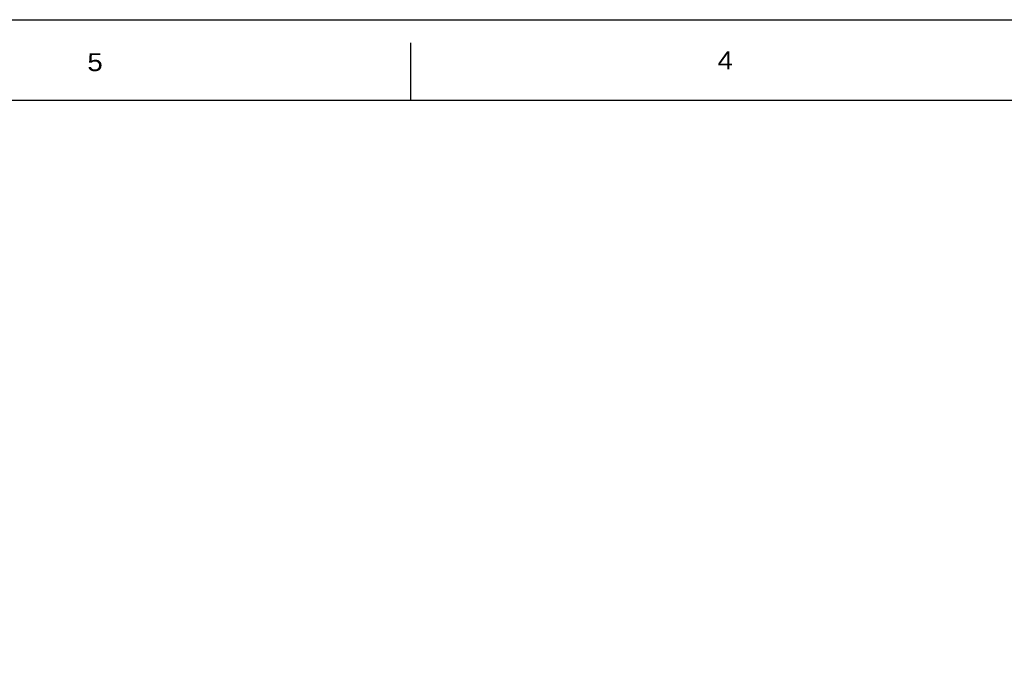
# Model space of a CAD drawing. Extents: x -8273 to 25727, y -13848 to 8152.
# Tile 4 of 5: x -167 to 8387, y 2550 to 8152. Entities that reach past the tile are written whole.
import ezdxf
from ezdxf.enums import TextEntityAlignment as Align

# ---------------------------------------------------------------- set-up
doc = ezdxf.new("R2010")
doc.units = 0
doc.layers.add('DF_OUTLINE', color=12, linetype='CONTINUOUS')

msp = doc.modelspace()

# ---------------------------------------------------------------- linework, layer by layer
at = {"layer": 'DF_OUTLINE'}
for points in [[(-8273, -13848), (-8273, 8152), (25727, 8152), (25727, -13848)], [(-7773, -13148), (-7773, 7452), (25227, 7452), (25227, -13148)]]:
    msp.add_lwpolyline(points, close=True, dxfattribs=at)
msp.add_lwpolyline([(3227, 7952), (3227, 7452)], dxfattribs=at)

# ---------------------------------------------------------------- texts
at = {"layer": 'DF_OUTLINE', "width": 1.147436}
for s, p in [('4', (5963, 7720)), ('5', (488, 7705))]:
    msp.add_text(s, height=156, dxfattribs=at).set_placement(p, align=Align.CENTER)

doc.saveas('drawing.dxf')
